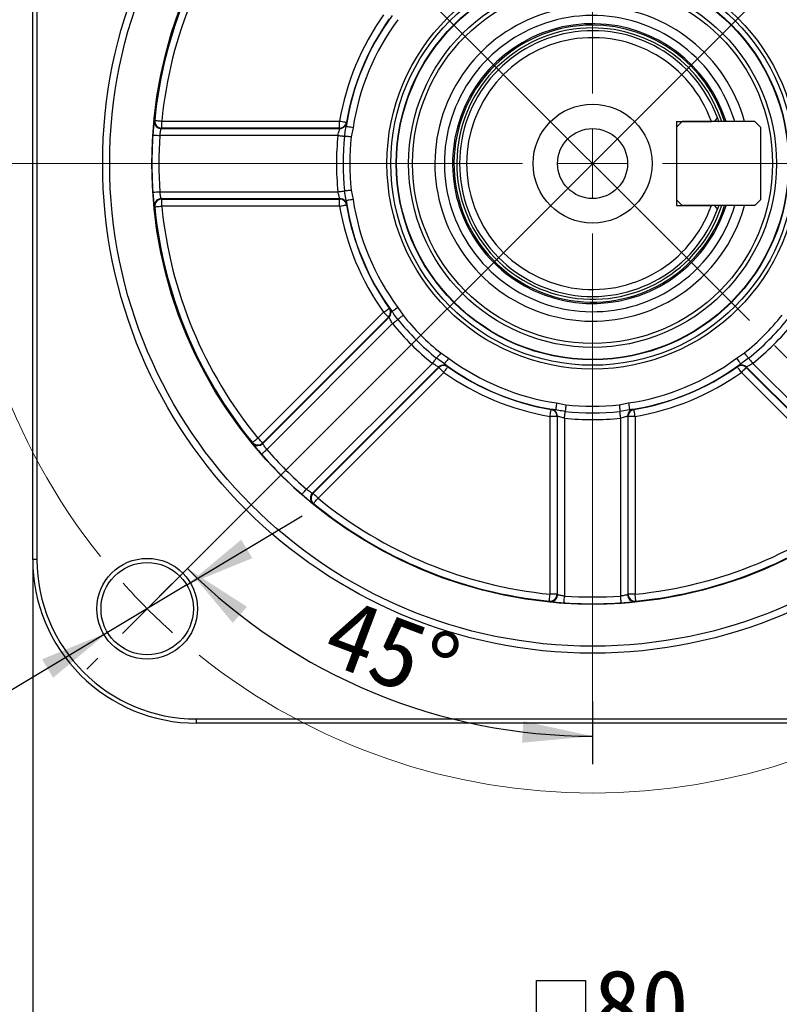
# Model space of a CAD drawing. Header units: millimetres. Extents: x 10 to 584, y 10 to 410.
# Tile 15 of 26: x 299 to 354, y 148 to 218. Entities that reach past the tile are written whole.
import ezdxf

# ---------------------------------------------------------------- set-up
doc = ezdxf.new("R2010")
doc.units = ezdxf.units.MM
doc.header["$LTSCALE"] = 2
doc.linetypes.add('SLD-中心线', pattern=[34.29, 30.48, -1.27, 1.27, -1.27])
doc.linetypes.add('SLD-实线', pattern=[0])
doc.layers.add('细实线层', color=7, linetype='SLD-实线')
doc.styles.add('SLDTEXTSTYLE0', font='txt', dxfattribs={"bigfont": 'bigfont'})
doc.styles.add('SLDTEXTSTYLE1', font='txt')
doc.dimstyles.new('SLDDIMSTYLE0', dxfattribs={"dimtxt": 5, "dimasz": 5, "dimexe": 0, "dimexo": 0.0625, "dimgap": 1.25, "dimtad": 2, "dimrnd": 1e-09, "dimzin": 12, "dimdsep": 46, "dimtxsty": 'SLDTEXTSTYLE1', "dimsah": 1, "dimcen": 0.09, "dimadec": 0, "dimazin": 3, "dimtfac": 1, "dimtdec": 3, "dimtofl": 0, "dimtmove": 0, "dimatfit": 3, "dimfxl": 1, "dimfrac": 2, "dimtolj": 1, "dimtzin": 12, "dimarcsym": 0})
doc.dimstyles.new('SLDDIMSTYLE13', dxfattribs={"dimtxt": 5, "dimasz": 5, "dimexe": 0, "dimexo": 0.0625, "dimgap": 1.25, "dimtad": 0, "dimtih": 1, "dimtoh": 1, "dimrnd": 1e-09, "dimzin": 12, "dimdsep": 46, "dimtxsty": 'SLDTEXTSTYLE1', "dimsah": 1, "dimcen": 0.09, "dimadec": 0, "dimazin": 3, "dimtfac": 1, "dimtdec": 3, "dimtofl": 0, "dimtmove": 0, "dimatfit": 3, "dimfxl": 1, "dimfrac": 2, "dimtolj": 1, "dimtzin": 12, "dimarcsym": 0})
doc.dimstyles.new('SLDDIMSTYLE14', dxfattribs={"dimtxt": 5, "dimasz": 5, "dimexe": 0, "dimexo": 0.0625, "dimgap": 1.25, "dimtad": 2, "dimdec": 4, "dimlfac": 2, "dimzin": 12, "dimdsep": 46, "dimtxsty": 'SLDTEXTSTYLE1', "dimsah": 1, "dimcen": 0.09, "dimazin": 3, "dimtfac": 1, "dimtdec": 3, "dimtofl": 0, "dimtmove": 0, "dimatfit": 3, "dimfxl": 1, "dimfrac": 2, "dimtolj": 1, "dimtzin": 12, "dimarcsym": 0})
doc.dimstyles.new('SLDDIMSTYLE15', dxfattribs={"dimtxt": 5, "dimasz": 5, "dimexe": 0, "dimexo": 0.0625, "dimgap": 1.25, "dimtad": 0, "dimtih": 1, "dimtoh": 1, "dimrnd": 1e-09, "dimzin": 4, "dimdsep": 46, "dimtxsty": 'SLDTEXTSTYLE1', "dimsah": 1, "dimcen": 0, "dimadec": 0, "dimazin": 1, "dimtfac": 1, "dimtdec": 3, "dimtmove": 0, "dimatfit": 3, "dimfxl": 1, "dimfrac": 2, "dimtolj": 1, "dimtzin": 12, "dimarcsym": 0})

# ---------------------------------------------------------------- blocks, each defined once
blk = doc.blocks.new('SW_BROKEN_VIEW_1')
at = {"color": 0, "linetype": 'SLD-中心线'}
for p, q in [((0, 0), (63.8, -63.8)), ((0, -63.8), (63.6, -0.2))]:
    blk.add_line(p, q, dxfattribs=at)
blk = doc.blocks.new('SW_SYMBOL_MOD_BOX')
at = {"layer": '细实线层', "color": 0}
for p, q in [((400, 400), (400, 1600)), ((400, 1600), (1600, 1600)), ((1600, 1600), (1600, 400)), ((400, 400), (1600, 400))]:
    blk.add_line(p, q, dxfattribs=at)
blk = doc.blocks.new('_D_12')
at = {"layer": '细实线层'}
for p, q in [((380.315, 182.841), (380.315, 142.52)), ((300.315, 179.669), (300.315, 142.52)), ((300.315, 144.52), (380.315, 144.52))]:
    blk.add_line(p, q, dxfattribs=at)
for points in [[(300.315, 144.52), (305.315, 143.75), (305.315, 145.289)], [(380.315, 144.52), (375.315, 145.289), (375.315, 143.75)]]:
    blk.add_solid(points, dxfattribs=at)
at = {"layer": '细实线层', "xscale": 0.002909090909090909, "yscale": 0.002909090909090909, "zscale": 0.002909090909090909}
blk.add_blockref('SW_SYMBOL_MOD_BOX', (335.15, 144.929), dxfattribs=at)
at = {"layer": '细实线层', "insert": (340.387, 150.338), "char_height": 5, "attachment_point": 1, "style": 'SLDTEXTSTYLE1'}
blk.add_mtext('80', dxfattribs=at)
blk = doc.blocks.new('_D_13')
at = {"layer": '细实线层'}
for p, q in [((295.315, 207.969), (295.315, 129.702)), ((385.315, 207.969), (385.315, 129.702)), ((295.315, 131.702), (385.315, 131.702))]:
    blk.add_line(p, q, dxfattribs=at)
for points in [[(295.315, 131.702), (300.315, 130.932), (300.315, 132.471)], [(385.315, 131.702), (380.315, 132.471), (380.315, 130.932)]]:
    blk.add_solid(points, dxfattribs=at)
at = {"layer": '细实线层', "char_height": 5, "attachment_point": 1, "style": 'SLDTEXTSTYLE1'}
for s, insert in [('%%c', (335.004, 137.52)), ('90', (340.533, 137.52))]:
    blk.add_mtext(s, dxfattribs=dict(at, insert=insert))
blk = doc.blocks.new('_D_14')
at = {"layer": '细实线层'}
blk.add_line((340.315, 169.523), (340.315, 165.037), dxfattribs=at)
blk.add_arc((340.315, 207.969), 40.933, 225, 270, dxfattribs=at)
for points in [[(311.371, 179.025), (314.605, 175.135), (315.625, 176.287)], [(340.315, 167.037), (335.371, 168.108), (335.278, 166.572)]]:
    blk.add_solid(points, dxfattribs=at)
at = {"layer": '细实线层', "insert": (322.519, 177.144), "char_height": 5, "attachment_point": 1, "rotation": 339.41101, "style": 'SLDTEXTSTYLE1'}
blk.add_mtext('45°', dxfattribs=at)
blk = doc.blocks.new('_D_15')
at = {"layer": '细实线层'}
for p, q in [((311.324, 177.848), (319.567, 182.799)), ((311.324, 177.848), (305.666, 174.451)), ((305.666, 174.451), (290.814, 165.531)), ((290.814, 165.531), (264.652, 165.531))]:
    blk.add_line(p, q, dxfattribs=at)
for points in [[(311.324, 177.848), (316.007, 179.763), (315.215, 181.082)], [(305.666, 174.451), (300.984, 172.536), (301.776, 171.217)]]:
    blk.add_solid(points, dxfattribs=at)
at = {"layer": '细实线层', "char_height": 5, "attachment_point": 1}
for s, insert, style in [('%%c', (270.471, 177.169), 'SLDTEXTSTYLE1'), ('4-', (264.652, 177.169), 'SLDTEXTSTYLE1'), ('6.60', (276, 177.169), 'SLDTEXTSTYLE1'), ('均布', (270.326, 171.35), 'SLDTEXTSTYLE0')]:
    blk.add_mtext(s, dxfattribs=dict(at, insert=insert, style=style))
blk = doc.blocks.new('SW_CENTERMARKSYMBOL_0')
at = {"color": 0, "linetype": 'SLD-实线', "lineweight": 18}
for p, q in [((31.82, 36.82), (31.82, 66.14)), ((31.82, 31.82), (31.82, 34.32)), ((26.82, 31.82), (-19.941, 31.82)), ((31.82, 31.82), (29.32, 31.82)), ((31.82, 31.82), (31.82, 29.32)), ((31.82, 31.82), (34.32, 31.82)), ((36.82, 31.82), (74.159, 31.82)), ((31.82, 26.82), (31.82, -6.627)), ((3.536, 3.536), (4.313, 4.313)), ((0, 0), (1.768, 1.768)), ((0, 0), (-1.768, -1.768)), ((-3.536, -3.536), (-4.313, -4.313))]:
    blk.add_line(p, q, dxfattribs=at)
at = {"color": 0, "linetype": 'SLD-中心线', "lineweight": 0}
for start, end in [(141.3662, 218.63381), (231.36624, 308.63376)]:
    blk.add_arc((31.82, 31.82), 45, start, end, dxfattribs=at)
at = {"color": 0, "linetype": 'SLD-实线', "lineweight": 0}
for centre, radius, start, end in [((31.947, 31.937), 45.173, 221.82048, 224.99128), ((31.934, 31.944), 45.168, 225.00833, 228.1797)]:
    blk.add_arc(centre, radius, start, end, dxfattribs=at)

msp = doc.modelspace()

# ---------------------------------------------------------------- linework, layer by layer
at = {"color": 7, "linetype": 'SLD-实线', "lineweight": 25}
for p, q in [((300.315002, 179.669257), (300.315002, 236.269254)), ((300.615, 236.269254), (300.615, 179.669257)), ((349.047126, 210.969254), (349.234914, 211.238071)), ((309.497932, 210.477828), (322.25351, 210.477828)), ((309.53292, 210.509549), (309.53292, 211.009476)), ((309.53292, 211.009476), (322.242741, 211.009476)), ((322.242741, 210.509549), (309.53292, 210.509549)), ((322.242741, 210.509549), (322.242741, 211.009476)), ((322.25351, 210.477828), (322.242741, 210.509549)), ((323.201945, 210.535116), (323.071973, 209.87321)), ((346.715001, 210.969254), (346.315001, 210.569254)), ((346.315001, 210.969254), (346.315001, 204.969253)), ((346.315001, 210.969254), (348.800283, 210.969254)), ((346.315001, 210.569254), (346.315001, 205.369252)), ((351.915001, 210.969254), (346.715001, 210.969254)), ((352.315001, 210.569254), (351.915001, 210.969254)), ((352.315001, 210.569254), (352.315001, 205.369252)), ((322.123798, 209.977906), (309.399463, 209.977906)), ((309.399463, 205.960605), (322.123798, 205.960605)), ((322.707491, 205.329257), (322.597886, 206.012952)), ((323.071973, 206.0653), (323.201945, 205.403391)), ((322.25351, 205.460678), (309.497932, 205.460678)), ((309.53292, 205.428954), (322.242741, 205.428954)), ((309.53292, 204.929035), (309.53292, 205.428954)), ((322.242741, 204.929035), (309.53292, 204.929035)), ((322.242741, 205.428954), (322.25351, 205.460678)), ((322.242741, 204.929035), (322.242741, 205.428954)), ((346.315001, 205.369252), (346.715001, 204.969253)), ((346.315001, 204.969253), (348.800283, 204.969253)), ((351.915001, 204.969253), (346.715001, 204.969253)), ((349.234914, 204.700436), (349.047126, 204.969253)), ((351.915001, 204.969253), (352.315001, 205.369252)), ((316.399023, 188.352797), (325.386223, 197.339992)), ((326.399905, 197.682831), (326.77604, 197.12289)), ((316.750212, 187.952127), (325.769768, 196.97168)), ((325.739722, 196.9865), (316.752521, 187.999296)), ((326.031546, 196.526463), (317.034083, 187.529001)), ((325.769768, 196.97168), (325.739722, 196.9865)), ((329.468639, 194.430295), (330.028581, 194.05416)), ((350.601421, 194.05416), (351.161364, 194.430295)), ((319.874745, 184.688333), (328.872209, 193.685795)), ((329.731372, 193.652104), (329.170424, 194.058049)), ((351.757794, 193.685795), (360.755257, 184.688333)), ((329.317429, 193.424019), (320.297873, 184.404466)), ((320.345044, 184.406775), (329.332244, 193.393971)), ((329.685744, 193.040478), (320.698544, 184.053275)), ((329.332244, 193.393971), (329.317429, 193.424019)), ((359.931458, 184.053275), (350.944259, 193.040478)), ((351.312573, 193.424019), (351.297759, 193.393971)), ((351.297759, 193.393971), (360.284958, 184.406775)), ((360.33213, 184.404466), (351.312573, 193.424019)), ((337.749139, 190.856199), (338.411046, 190.726224)), ((342.218956, 190.726224), (342.880863, 190.856199)), ((342.954999, 190.361741), (342.271304, 190.252136)), ((337.774705, 189.896996), (337.274781, 189.896996)), ((337.274781, 177.18717), (337.274781, 189.896996)), ((337.806426, 189.907763), (337.774705, 189.896996)), ((337.774705, 189.896996), (337.774705, 177.18717)), ((337.806426, 177.152182), (337.806426, 189.907763)), ((338.30635, 189.778048), (338.30635, 177.053715)), ((342.323653, 177.053715), (342.323653, 189.778048)), ((342.823576, 189.907763), (342.823576, 177.152182)), ((342.855298, 189.896996), (342.823576, 189.907763)), ((342.855298, 177.18717), (342.855298, 189.896996)), ((343.355222, 189.896996), (342.855298, 189.896996)), ((343.355222, 189.896996), (343.355222, 177.18717)), ((300.615, 179.669257), (300.315002, 179.669257)), ((337.774705, 177.18717), (337.274781, 177.18717)), ((343.355222, 177.18717), (342.855298, 177.18717)), ((312.015001, 168.26925), (368.615002, 168.26925)), ((312.015001, 167.969252), (312.015001, 168.26925)), ((368.615002, 167.969252), (312.015001, 167.969252))]:
    msp.add_line(p, q, dxfattribs=at)
at = {"color": 8, "linetype": 'SLD-实线', "lineweight": 25}
msp.add_line((349.328879, 204.969253), (349.234914, 204.700436), dxfattribs=at)
at = {"color": 7, "linetype": 'SLD-实线', "lineweight": 25, "flags": 128}
for points in [[(309.000373, 211.026325), (309.019646, 211.044084), (309.035417, 211.058612)], [(309.035417, 211.058612), (309.046442, 211.057521), (309.075749, 211.054626), (309.122238, 211.050037), (309.184162, 211.04392), (309.259195, 211.03651), (309.344513, 211.028084), (309.436912, 211.018957), (309.53292, 211.009476)], [(322.242741, 211.009476), (322.338406, 210.993379), (322.430436, 210.9779), (322.515333, 210.963617), (322.589871, 210.951078), (322.651215, 210.940759), (322.697034, 210.933051), (322.725589, 210.928246), (322.735794, 210.926528)], [(323.201945, 210.535116), (323.106008, 210.549499), (323.013716, 210.563339), (322.928578, 210.576102), (322.85383, 210.587311), (322.79231, 210.596535), (322.746361, 210.603423), (322.717724, 210.607718), (322.707491, 210.609253)], [(308.900591, 210.010319), (308.911646, 210.0096), (308.941033, 210.007689), (308.987651, 210.004661), (309.049746, 210.000626), (309.124984, 209.995739), (309.210537, 209.99018), (309.303191, 209.98416), (309.399463, 209.977906)], [(322.123798, 209.977906), (322.202122, 209.969255), (322.27849, 209.960825), (322.350992, 209.952819), (322.417814, 209.94544), (322.477289, 209.938872), (322.527926, 209.93328), (322.568463, 209.928806), (322.597886, 209.925558)], [(323.071973, 209.87321), (322.993647, 209.881856), (322.917281, 209.89029), (322.844779, 209.898296), (322.777957, 209.905672), (322.718483, 209.91224), (322.667845, 209.917832), (322.627308, 209.922309), (322.597886, 209.925558)], [(308.900591, 205.928187), (308.911646, 205.92891), (308.941033, 205.930817), (308.987651, 205.933842), (309.049746, 205.93788), (309.124984, 205.942768), (309.210537, 205.948326), (309.303191, 205.954346), (309.399463, 205.960605)], [(322.123798, 205.960605), (322.202122, 205.969247), (322.27849, 205.977681), (322.350992, 205.985691), (322.417814, 205.993067), (322.477289, 205.999631), (322.527926, 206.005226), (322.568463, 206.009704), (322.597886, 206.012952)], [(323.071973, 206.0653), (322.993647, 206.05665), (322.917281, 206.048216), (322.844779, 206.040214), (322.777957, 206.032831), (322.718483, 206.026267), (322.667845, 206.020679), (322.627308, 206.016201), (322.597886, 206.012952)], [(309.035417, 204.879898), (309.046442, 204.880986), (309.075749, 204.883877), (309.122238, 204.888474), (309.184162, 204.89459), (309.259195, 204.901996), (309.344513, 204.910423), (309.436912, 204.91955), (309.53292, 204.929035)], [(322.242741, 204.929035), (322.338406, 204.945128), (322.430436, 204.96061), (322.515333, 204.974893), (322.589871, 204.987432), (322.651215, 204.997751), (322.697034, 205.005455), (322.725589, 205.010261), (322.735794, 205.011974)], [(323.201945, 205.403391), (323.106008, 205.389004), (323.013716, 205.375168), (322.928578, 205.362405), (322.85383, 205.351199), (322.79231, 205.341976), (322.746361, 205.335084), (322.717724, 205.330792), (322.707491, 205.329257)], [(325.386223, 197.339992), (325.465248, 197.396259), (325.541271, 197.450388), (325.6114, 197.500321), (325.672973, 197.544161), (325.723646, 197.580244), (325.761497, 197.607193), (325.785085, 197.623986), (325.793514, 197.629984)], [(325.739722, 196.9865), (325.731888, 196.99433), (325.711064, 197.015154), (325.678031, 197.04819), (325.634032, 197.092186), (325.580718, 197.145502), (325.520095, 197.20612), (325.454441, 197.271775), (325.386223, 197.339992)], [(326.399905, 197.682831), (326.321895, 197.625163), (326.24685, 197.569694), (326.177622, 197.518516), (326.116842, 197.473589), (326.06682, 197.436611), (326.029456, 197.408985), (326.006171, 197.391774), (325.997851, 197.385627)], [(326.77604, 197.12289), (326.71454, 197.073619), (326.654578, 197.025585), (326.597651, 196.97998), (326.545183, 196.937944), (326.498484, 196.900535), (326.458724, 196.868684), (326.426895, 196.84318), (326.403793, 196.824673)], [(326.031546, 196.526463), (326.093047, 196.575727), (326.153009, 196.623768), (326.209936, 196.669373), (326.262404, 196.711409), (326.309102, 196.748819), (326.348863, 196.78067), (326.380692, 196.806166), (326.403793, 196.824673)], [(329.468639, 194.430295), (329.41937, 194.36879), (329.371332, 194.308828), (329.325727, 194.251905), (329.283694, 194.199439), (329.246284, 194.152738), (329.21443, 194.112975), (329.188932, 194.081146), (329.170424, 194.058049)], [(351.459579, 194.058049), (351.441071, 194.081146), (351.415572, 194.112975), (351.38372, 194.152738), (351.346308, 194.199439), (351.304275, 194.251905), (351.25867, 194.308828), (351.210632, 194.36879), (351.161364, 194.430295)], [(328.872209, 193.685795), (328.921477, 193.7473), (328.969515, 193.807262), (329.01512, 193.864192), (329.057153, 193.916659), (329.094565, 193.963352), (329.126417, 194.003116), (329.151916, 194.034945), (329.170424, 194.058049)], [(330.028581, 194.05416), (329.970915, 193.976145), (329.91544, 193.901102), (329.864265, 193.831872), (329.819334, 193.771097), (329.782356, 193.721074), (329.754735, 193.683709), (329.737523, 193.660426), (329.731372, 193.652104)], [(350.601421, 194.05416), (350.659087, 193.976145), (350.714563, 193.901102), (350.765739, 193.831872), (350.810668, 193.771097), (350.847647, 193.721074), (350.875267, 193.683709), (350.89248, 193.660426), (350.89863, 193.652104)], [(351.459579, 194.058049), (351.478086, 194.034945), (351.503586, 194.003116), (351.535438, 193.963352), (351.572849, 193.916659), (351.614882, 193.864192), (351.660487, 193.807262), (351.708525, 193.7473), (351.757794, 193.685795)], [(329.685744, 193.040478), (329.617526, 193.108696), (329.551871, 193.17435), (329.491248, 193.234968), (329.437935, 193.288285), (329.393935, 193.33228), (329.360901, 193.365316), (329.340077, 193.386141), (329.332244, 193.393971)], [(329.685744, 193.040478), (329.74201, 193.119499), (329.796137, 193.195525), (329.84607, 193.26565), (329.889909, 193.327221), (329.925989, 193.3779), (329.952939, 193.415749), (329.969733, 193.439338), (329.975735, 193.447764)], [(350.944259, 193.040478), (350.887992, 193.119499), (350.833865, 193.195525), (350.783932, 193.26565), (350.740094, 193.327221), (350.704013, 193.3779), (350.677065, 193.415749), (350.66027, 193.439338), (350.654268, 193.447764)], [(351.297759, 193.393971), (351.289925, 193.386141), (351.269101, 193.365316), (351.236068, 193.33228), (351.192067, 193.288285), (351.138755, 193.234968), (351.078131, 193.17435), (351.012477, 193.108696), (350.944259, 193.040478)], [(337.749139, 190.856199), (337.734755, 190.760258), (337.720917, 190.667968), (337.708152, 190.58283), (337.696944, 190.508078), (337.68772, 190.446566), (337.680831, 190.400611), (337.676537, 190.371978), (337.675003, 190.361741)], [(342.880863, 190.856199), (342.895248, 190.760258), (342.909085, 190.667968), (342.921851, 190.58283), (342.933058, 190.508078), (342.942282, 190.446566), (342.949172, 190.400611), (342.953465, 190.371978), (342.954999, 190.361741)], [(337.274781, 189.896996), (337.290874, 189.992662), (337.306356, 190.084691), (337.320638, 190.169583), (337.333177, 190.244119), (337.343497, 190.305467), (337.351205, 190.351288), (337.356008, 190.379839), (337.357725, 190.390046)], [(338.30635, 189.778048), (338.314998, 189.856376), (338.323431, 189.932744), (338.331436, 190.005246), (338.338815, 190.07207), (338.345382, 190.131541), (338.350973, 190.182175), (338.355449, 190.222713), (338.358698, 190.252136)], [(338.411046, 190.726224), (338.402398, 190.647903), (338.393965, 190.571535), (338.38596, 190.499033), (338.378581, 190.432209), (338.372014, 190.372738), (338.366423, 190.322097), (338.361947, 190.281558), (338.358698, 190.252136)], [(342.218956, 190.726224), (342.227605, 190.647903), (342.236037, 190.571535), (342.244043, 190.499033), (342.251421, 190.432209), (342.257988, 190.372738), (342.263579, 190.322097), (342.268056, 190.281558), (342.271304, 190.252136)], [(342.323653, 189.778048), (342.315004, 189.856376), (342.306572, 189.932744), (342.298566, 190.005246), (342.291188, 190.07207), (342.284621, 190.131541), (342.279029, 190.182175), (342.274553, 190.222713), (342.271304, 190.252136)], [(343.355222, 189.896996), (343.339128, 189.992662), (343.323646, 190.084691), (343.309364, 190.169583), (343.296825, 190.244119), (343.286506, 190.305467), (343.278798, 190.351288), (343.273994, 190.379839), (343.272277, 190.390046)], [(316.012491, 188.035752), (316.021055, 188.042778), (316.043826, 188.061456), (316.079946, 188.09108), (316.128057, 188.130546), (316.186352, 188.178356), (316.25264, 188.23273), (316.32443, 188.291612), (316.399023, 188.352797)], [(316.752521, 187.999296), (316.744689, 188.007127), (316.723865, 188.027951), (316.690831, 188.060987), (316.646831, 188.10499), (316.593519, 188.158299), (316.532895, 188.218925), (316.467241, 188.284579), (316.399023, 188.352797)], [(316.658408, 187.199164), (316.666734, 187.206473), (316.688864, 187.225904), (316.723969, 187.256719), (316.770729, 187.297779), (316.827387, 187.34752), (316.891812, 187.404084), (316.961585, 187.465343), (317.034083, 187.529001)], [(319.54491, 184.31266), (319.552217, 184.320982), (319.571648, 184.343118), (319.602469, 184.378225), (319.643524, 184.424985), (319.693269, 184.481639), (319.749834, 184.546064), (319.811093, 184.615839), (319.874745, 184.688333)], [(320.297873, 184.404466), (320.321186, 184.405606), (320.345044, 184.406775)], [(320.698544, 184.053275), (320.630325, 184.121493), (320.564671, 184.187147), (320.504049, 184.247773), (320.450734, 184.301081), (320.406735, 184.345085), (320.373703, 184.37812), (320.352877, 184.398945), (320.345044, 184.406775)], [(320.3815, 183.666739), (320.388526, 183.675307), (320.407203, 183.698076), (320.43683, 183.734197), (320.476292, 183.782312), (320.524106, 183.840606), (320.578478, 183.906894), (320.63736, 183.97868), (320.698544, 184.053275)], [(337.225644, 176.689673), (337.226733, 176.700692), (337.229628, 176.730003), (337.234219, 176.776494), (337.240335, 176.838416), (337.247746, 176.913443), (337.256173, 176.998767), (337.265298, 177.091162), (337.274781, 177.18717)], [(337.774705, 177.18717), (337.790746, 177.169475), (337.806426, 177.152182)], [(338.273937, 176.554839), (338.274655, 176.565896), (338.276565, 176.595289), (338.279594, 176.641907), (338.283628, 176.704), (338.288516, 176.779236), (338.294075, 176.864791), (338.300095, 176.957446), (338.30635, 177.053715)], [(342.356065, 176.554839), (342.355347, 176.565896), (342.353438, 176.595289), (342.350409, 176.641907), (342.346374, 176.704), (342.341486, 176.779236), (342.335928, 176.864791), (342.329908, 176.957446), (342.323653, 177.053715)], [(342.823576, 177.152182), (342.839256, 177.169475), (342.855298, 177.18717)], [(343.404358, 176.689673), (343.403269, 176.700692), (343.400375, 176.730003), (343.395783, 176.776494), (343.389667, 176.838416), (343.382257, 176.913443), (343.37383, 176.998767), (343.364704, 177.091162), (343.355222, 177.18717)]]:
    msp.add_lwpolyline(points, dxfattribs=at)
at = {"color": 7, "linetype": 'SLD-实线', "lineweight": 25}
for centre, radius in [((340.315001, 207.969255), 35), ((340.315001, 207.969257), 34.5), ((340.315001, 207.969254), 31.489528), ((340.315001, 207.969253), 14.691121), ((340.315001, 207.969254), 14.419229), ((340.315001, 207.969254), 14.028107), ((340.315001, 207.969253), 13.999999), ((340.315001, 207.969255), 13.142373), ((340.315003, 207.969252), 12.859898), ((340.315002, 207.969255), 4.25), ((340.315001, 207.969255), 2.499999), ((308.495195, 176.149451), 3.599999), ((308.495196, 176.14945), 3.3)]:
    msp.add_circle(centre, radius, dxfattribs=at)
for centre, radius, start, end in [((340.314992, 207.969256), 31.431766, 140.64056832, 174.35942186), ((340.315009, 207.969247), 30.931861, 140.64057855, 174.35940966), ((340.315001, 207.969253), 11.266217, 15.44319505, 303.15762179), ((340.314969, 207.969266), 18.326165, 144.549192, 170.45079773), ((340.31501, 207.96925), 17.804335, 143.52718011, 171.47281384), ((340.314973, 207.969265), 17.826187, 144.54919826, 170.45080789), ((340.314993, 207.969255), 17.304336, 143.52716756, 171.47282517), ((340.315001, 207.969254), 10.589252, 16.45762348, 303.15762149), ((340.315001, 207.969254), 10, 17.45760433, 303.15761935), ((340.315001, 207.969254), 9.900001, 89.99999787, 342.36029005), ((340.315001, 207.969254), 9.700001, 89.99999787, 341.98424509), ((340.314999, 207.969253), 9.900003, 17.63970405, 89.99998598), ((340.314998, 207.969252), 9.700004, 18.01575204, 89.99998064), ((340.315001, 207.969253), 9.5, 20.12601468, 339.87398532), ((340.315002, 207.969253), 9, 19.47122389, 340.52877611), ((309.533123, 211.009657), 0.500108, 174.3823487, 269.97677216), ((309.498099, 210.977777), 0.499949, 242.75031221, 269.98084969), ((322.242703, 211.009586), 0.500037, 270.00428564, 350.43865576), ((322.253454, 210.977913), 0.500085, 270.00641944, 316.35658372), ((340.314531, 207.969253), 31.480178, 176.28253177, 183.71746823), ((340.314701, 207.969255), 30.980423, 176.28255625, 183.71744375), ((340.314895, 207.969255), 18.301659, 173.69895886, 186.30104114), ((340.314929, 207.969255), 17.824723, 173.69896835, 186.30103165), ((340.314962, 207.969255), 17.347787, 173.69897835, 186.30102165), ((309.533121, 204.928848), 0.500105, 90.0230129, 185.61709251), ((340.314988, 207.969249), 31.431762, 185.64056802, 219.35943283), ((309.498106, 204.960661), 0.500017, 90.01997704, 132.06269164), ((340.315036, 207.96927), 30.931888, 185.64059789, 219.3594048), ((322.24271, 204.928924), 0.500029, 9.56059332, 89.99646529), ((340.315051, 207.969268), 18.32625, 189.54923241, 215.45073809), ((322.253512, 204.960669), 0.499993, 9.46631091, 65.2387836), ((340.314921, 207.969224), 17.804241, 188.52711129, 216.47289476), ((340.315024, 207.969259), 17.826241, 189.54923248, 215.45076137), ((340.31503, 207.969261), 17.304374, 188.52719002, 216.47279771), ((340.315016, 207.969243), 9.999983, 303.15758291, 342.54242347), ((340.315, 207.969255), 10.589253, 303.15762061, 343.54236264), ((340.314982, 207.969266), 11.266239, 303.15766368, 344.5567665), ((325.38613, 197.340049), 0.500024, 315.00345456, 35.43945093), ((325.416126, 197.325249), 0.500074, 315.00596635, 1.3572293), ((340.31501, 207.96928), 17.347849, 218.6990451, 231.30103417), ((340.31507, 207.969202), 17.347741, 308.69892632, 321.30099441), ((340.314975, 207.969202), 18.30171, 218.69891046, 231.30097683), ((340.315211, 207.969494), 17.825111, 218.69917927, 231.30095574), ((340.314791, 207.969494), 17.825111, 308.69904426, 321.30082073), ((340.315027, 207.969202), 18.30171, 308.69902317, 321.30108954), ((329.670986, 193.070441), 0.500011, 54.46749666, 110.23739521), ((340.315021, 207.969286), 17.804363, 233.52718403, 261.4727779), ((340.314973, 207.969183), 17.304269, 233.52710717, 261.47288292), ((340.315029, 207.969183), 17.304269, 278.52711781, 306.47289271), ((340.314979, 207.969292), 17.804368, 278.52722678, 306.47281129), ((329.685796, 193.040381), 0.500025, 54.56019447, 134.99696837), ((340.314936, 207.969101), 18.326033, 234.54909968, 260.45090124), ((340.314976, 207.969204), 17.826165, 234.54919532, 260.45083487), ((340.315026, 207.969204), 17.826164, 279.54916435, 305.45080482), ((340.315065, 207.969105), 18.326038, 279.54909914, 305.45089622), ((350.944206, 193.040381), 0.500025, 45.00303163, 125.43980553), ((350.959014, 193.0704), 0.500051, 45.00491755, 78.1403896), ((337.274666, 189.896954), 0.500039, 0.00490396, 80.43851165), ((337.306355, 189.907713), 0.500071, 0.00570514, 46.35720455), ((340.315001, 207.969804), 17.825344, 263.6991873, 276.3008127), ((340.315001, 207.970136), 17.348705, 263.69931346, 276.30068654), ((343.355337, 189.896953), 0.500039, 99.56152392, 179.99507625), ((343.323589, 189.907755), 0.500001, 99.46681399, 155.23757293), ((340.315001, 207.96947), 18.301981, 263.69906763, 276.30093237), ((316.399036, 188.35307), 0.500108, 219.38286144, 314.97664338), ((316.396827, 188.305721), 0.499909, 287.75007256, 314.98302131), ((340.315904, 207.970114), 30.981968, 221.2826797, 228.71720759), ((340.315268, 207.969507), 31.481014, 221.2826125, 228.71735053), ((320.651621, 184.050994), 0.50008, 135.02235441, 176.41477506), ((320.698822, 184.053287), 0.500113, 135.02343573, 230.61701693), ((340.31499, 207.969212), 30.931811, 230.64054525, 264.35943709), ((340.315012, 207.969212), 30.931812, 275.64056355, 309.35945468), ((340.314971, 207.969208), 31.431724, 230.64056985, 264.3594692), ((340.315031, 207.969208), 31.431724, 275.6405308, 309.35943015), ((312.015001, 179.669251), 11.699999, 179.99997385, 269.99999878), ((312.015011, 179.669261), 11.400011, 180.00002174, 269.99995017), ((337.274605, 177.18737), 0.5001, 264.38170534, 359.97708942), ((337.306482, 177.152348), 0.499944, 332.75071133, 359.98101448), ((340.315001, 207.968981), 30.98045, 266.28255792, 273.71744208), ((343.323655, 177.152379), 0.500078, 180.02253459, 222.05951472), ((343.355398, 177.18737), 0.5001, 180.02291874, 275.6182865), ((340.315001, 207.969608), 31.481004, 266.28263284, 273.71736716)]:
    msp.add_arc(centre, radius, start, end, dxfattribs=at)
at = {"color": 8, "linetype": 'SLD-实线', "lineweight": 25}
for centre, radius, start, end in [((309.498118, 210.977929), 0.500092, 174.44650835, 242.75636119), ((322.253553, 210.977822), 0.49995, 316.35640525, 350.53428393), ((309.498102, 204.960577), 0.500077, 132.05587909, 185.55358998), ((322.253453, 204.960578), 0.5001, 65.23704216, 89.99342797), ((325.416279, 197.325271), 0.49992, 1.35520613, 35.53548067), ((350.959015, 193.07044), 0.500011, 78.1394804, 125.53231019), ((329.671034, 193.070328), 0.500134, 110.23810025, 134.99300726), ((337.306438, 189.907807), 0.499945, 46.35665656, 80.53496657), ((343.323692, 189.907706), 0.500116, 155.23742681, 179.99347034), ((316.396727, 188.305902), 0.500112, 219.44780455, 287.75468871), ((320.651617, 184.050967), 0.500078, 176.41168996, 230.55406686), ((337.30632, 177.152383), 0.500104, 264.44723169, 332.75568726), ((343.323679, 177.152366), 0.500088, 222.05646317, 275.55332734)]:
    msp.add_arc(centre, radius, start, end, dxfattribs=at)
at = {"color": 7, "linetype": 'SLD-实线', "lineweight": 25}
for points, knots in [([(349.234914, 211.238071), (349.242561, 211.216885), (349.272706, 211.133372), (349.30632, 211.044536), (349.32647, 210.975069), (349.328157, 210.969254)], [0, 0, 0, 0, 0.237487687, 0.93616512, 1, 1, 1, 1]), ([(308.977597, 210.87867), (308.977355, 210.876914), (308.966737, 210.79971), (308.949964, 210.622499), (308.922954, 210.33494), (308.908336, 210.122743), (308.900591, 210.010319)], [0, 0, 0, 0, 0.006098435, 0.268156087, 0.612263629, 1, 1, 1, 1]), ([(309.270587, 210.53509), (309.266763, 210.536284), (309.217043, 210.551816), (309.146471, 210.61829), (309.069744, 210.711812), (309.027371, 210.802895), (309.008503, 210.874066), (309.002216, 210.916799), (309.001099, 210.934179), (309.0009, 210.937268)], [0, 0, 0, 0, 0.023719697, 0.308384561, 0.546103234, 0.744513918, 0.896760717, 0.981648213, 1, 1, 1, 1]), ([(309.399463, 209.977906), (309.407261, 210.03323), (309.422007, 210.137852), (309.446668, 210.279829), (309.47206, 210.386252), (309.483944, 210.450484), (309.495947, 210.473948), (309.497932, 210.477828)], [0, 0, 0, 0, 0.328508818, 0.621229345, 0.845322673, 0.974421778, 1, 1, 1, 1]), ([(309.53292, 210.509549), (309.52702, 210.504203), (309.515355, 210.493632), (309.503695, 210.483055), (309.497932, 210.477828)], [0, 0, 0, 0, 0.505783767, 1, 1, 1, 1]), ([(322.123798, 209.977906), (322.131826, 210.013362), (322.151695, 210.101118), (322.185122, 210.230177), (322.218041, 210.351168), (322.242566, 210.429714), (322.251195, 210.46765), (322.25351, 210.477828)], [0, 0, 0, 0, 0.2111166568, 0.5225252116, 0.7741060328, 0.9393889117, 1, 1, 1, 1]), ([(322.597886, 209.925558), (322.620623, 210.079989), (322.654249, 210.308364), (322.694469, 210.535659), (322.707491, 210.609253)], [0, 0, 0, 0, 0.6762184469, 1, 1, 1, 1]), ([(322.707491, 210.609253), (322.710637, 210.631703), (322.721244, 210.707404), (322.736281, 210.802598), (322.744481, 210.875821), (322.746696, 210.895601)], [0, 0, 0, 0, 0.235296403, 0.793420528, 1, 1, 1, 1]), ([(322.735794, 210.926528), (322.73779, 210.920857), (322.74142, 210.910546), (322.745059, 210.900239), (322.746696, 210.895601)], [0, 0, 0, 0, 0.550055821, 1, 1, 1, 1]), ([(308.900591, 205.928187), (308.905264, 205.859075), (308.91712, 205.683732), (308.939645, 205.422549), (308.957677, 205.225851), (308.968813, 205.135525), (308.969375, 205.130968)], [0, 0, 0, 0, 0.259677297, 0.658818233, 0.982787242, 1, 1, 1, 1]), ([(309.497932, 205.460678), (309.493834, 205.470935), (309.479099, 205.507821), (309.462898, 205.589463), (309.437041, 205.711307), (309.415918, 205.840135), (309.404109, 205.926589), (309.399463, 205.960605)], [0, 0, 0, 0, 0.064859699, 0.233245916, 0.486999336, 0.79816047, 1, 1, 1, 1]), ([(322.25351, 205.460678), (322.252869, 205.464425), (322.248561, 205.489607), (322.228062, 205.550792), (322.199114, 205.658216), (322.160597, 205.799791), (322.136523, 205.904995), (322.123798, 205.960605)], [0, 0, 0, 0, 0.022065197, 0.148307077, 0.373300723, 0.668730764, 1, 1, 1, 1]), ([(309.035417, 204.879898), (309.028989, 204.885815), (309.017303, 204.896572), (309.005626, 204.907338), (309.000373, 204.912181)], [0, 0, 0, 0, 0.550107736, 1, 1, 1, 1]), ([(309.497932, 205.460678), (309.503694, 205.45545), (309.515354, 205.444871), (309.52702, 205.4343), (309.53292, 205.428954)], [0, 0, 0, 0, 0.494243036, 1, 1, 1, 1]), ([(322.746696, 205.042902), (322.746091, 205.050184), (322.742079, 205.098455), (322.72608, 205.193583), (322.713995, 205.281789), (322.707491, 205.329257)], [0, 0, 0, 0, 0.075835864, 0.502654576, 1, 1, 1, 1]), ([(322.746696, 205.042902), (322.744694, 205.037232), (322.741053, 205.026925), (322.737426, 205.016614), (322.735794, 205.011974)], [0, 0, 0, 0, 0.550061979, 1, 1, 1, 1]), ([(349.32818, 204.969253), (349.326549, 204.963629), (349.306505, 204.894521), (349.272892, 204.805681), (349.242686, 204.721976), (349.234914, 204.700436)], [0, 0, 0, 0, 0.061731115, 0.758555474, 1, 1, 1, 1]), ([(325.793514, 197.629984), (325.798937, 197.627385), (325.808793, 197.622661), (325.818655, 197.617948), (325.823092, 197.615828)], [0, 0, 0, 0, 0.550137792, 1, 1, 1, 1]), ([(325.997851, 197.385627), (325.9842, 197.403726), (325.938169, 197.464753), (325.881488, 197.542697), (325.835512, 197.600273), (325.823092, 197.615828)], [0, 0, 0, 0, 0.235297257, 0.793410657, 1, 1, 1, 1]), ([(326.403793, 196.824673), (326.310671, 196.949951), (326.17296, 197.135214), (326.040681, 197.324379), (325.997851, 197.385627)], [0, 0, 0, 0, 0.676216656, 1, 1, 1, 1]), ([(326.031546, 196.526463), (326.012152, 196.55721), (325.964148, 196.633311), (325.896529, 196.748207), (325.834245, 196.857035), (325.796054, 196.929922), (325.775329, 196.962847), (325.769768, 196.97168)], [0, 0, 0, 0, 0.211109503, 0.522520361, 0.774105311, 0.939391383, 1, 1, 1, 1]), ([(329.317429, 193.424019), (329.314327, 193.426214), (329.293471, 193.440971), (329.235716, 193.469749), (329.139285, 193.525237), (329.011942, 193.598109), (328.920529, 193.655473), (328.872209, 193.685795)], [0, 0, 0, 0, 0.022061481, 0.148307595, 0.373309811, 0.668733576, 1, 1, 1, 1]), ([(329.961575, 193.477343), (329.955998, 193.482064), (329.919028, 193.513358), (329.840453, 193.569313), (329.769536, 193.623138), (329.731372, 193.652104)], [0, 0, 0, 0, 0.075819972, 0.502658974, 1, 1, 1, 1]), ([(350.89863, 193.652104), (350.880531, 193.638453), (350.819502, 193.592424), (350.741552, 193.535748), (350.683981, 193.489765), (350.668428, 193.477343)], [0, 0, 0, 0, 0.2353008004, 0.793412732, 1, 1, 1, 1]), ([(351.459579, 194.058049), (351.334301, 193.964926), (351.149039, 193.827216), (350.959877, 193.694934), (350.89863, 193.652104)], [0, 0, 0, 0, 0.67622189, 1, 1, 1, 1]), ([(351.757794, 193.685795), (351.727046, 193.666402), (351.650943, 193.618403), (351.536043, 193.550787), (351.427223, 193.488492), (351.35433, 193.45031), (351.321408, 193.429582), (351.312573, 193.424019)], [0, 0, 0, 0, 0.211110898, 0.52251859, 0.774109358, 0.939382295, 1, 1, 1, 1]), ([(329.961575, 193.477343), (329.964169, 193.471919), (329.968886, 193.462058), (329.973609, 193.4522), (329.975735, 193.447764)], [0, 0, 0, 0, 0.5500754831, 1, 1, 1, 1]), ([(350.654268, 193.447764), (350.656867, 193.453188), (350.66159, 193.463046), (350.666306, 193.472907), (350.668428, 193.477343)], [0, 0, 0, 0, 0.550185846, 1, 1, 1, 1]), ([(337.357725, 190.390046), (337.363397, 190.392042), (337.373708, 190.395669), (337.384015, 190.399309), (337.388652, 190.400946)], [0, 0, 0, 0, 0.550109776, 1, 1, 1, 1]), ([(337.675003, 190.361741), (337.652552, 190.364889), (337.576851, 190.375504), (337.481655, 190.390534), (337.408433, 190.398732), (337.388652, 190.400946)], [0, 0, 0, 0, 0.235306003, 0.793422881, 1, 1, 1, 1]), ([(338.358698, 190.252136), (338.204266, 190.274877), (337.975892, 190.308508), (337.748596, 190.348721), (337.675003, 190.361741)], [0, 0, 0, 0, 0.676222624, 1, 1, 1, 1]), ([(343.24135, 190.400946), (343.234069, 190.400341), (343.185799, 190.396329), (343.090672, 190.380335), (343.002466, 190.368246), (342.954999, 190.361741)], [0, 0, 0, 0, 0.075822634, 0.502660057, 1, 1, 1, 1]), ([(343.24135, 190.400946), (343.247022, 190.398943), (343.257328, 190.395303), (343.26764, 190.391677), (343.272277, 190.390046)], [0, 0, 0, 0, 0.550259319, 1, 1, 1, 1]), ([(338.30635, 189.778048), (338.270894, 189.786077), (338.183139, 189.805951), (338.054079, 189.839378), (337.933087, 189.872297), (337.85454, 189.896818), (337.816605, 189.905447), (337.806426, 189.907763)], [0, 0, 0, 0, 0.211115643, 0.522524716, 0.774110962, 0.939387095, 1, 1, 1, 1]), ([(342.823576, 189.907763), (342.81983, 189.907123), (342.794646, 189.902823), (342.733464, 189.882307), (342.626038, 189.853367), (342.484465, 189.814847), (342.379262, 189.790773), (342.323653, 189.778048)], [0, 0, 0, 0, 0.022061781, 0.148308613, 0.373307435, 0.668731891, 1, 1, 1, 1]), ([(316.010539, 187.988143), (316.010894, 187.996872), (316.01154, 188.012742), (316.012196, 188.028612), (316.012491, 188.035752)], [0, 0, 0, 0, 0.550074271, 1, 1, 1, 1]), ([(316.752521, 187.999296), (316.75213, 187.991344), (316.751357, 187.975621), (316.750591, 187.959898), (316.750212, 187.952127)], [0, 0, 0, 0, 0.5057688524, 1, 1, 1, 1]), ([(317.034083, 187.529001), (317.000477, 187.573635), (316.936927, 187.65804), (316.853966, 187.775866), (316.796677, 187.869078), (316.759652, 187.922897), (316.751552, 187.947978), (316.750212, 187.952127)], [0, 0, 0, 0, 0.328505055, 0.621220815, 0.845318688, 0.974415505, 1, 1, 1, 1]), ([(316.548966, 187.831859), (316.545417, 187.829999), (316.499278, 187.805822), (316.40237, 187.802929), (316.28199, 187.814804), (316.187616, 187.849236), (316.123958, 187.886234), (316.089576, 187.91177), (316.076765, 187.923021), (316.074716, 187.92482)], [0, 0, 0, 0, 0.023775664, 0.30905797, 0.547291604, 0.746133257, 0.898712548, 0.983797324, 1, 1, 1, 1]), ([(316.095615, 187.871727), (316.097761, 187.868947), (316.120658, 187.83928), (316.170573, 187.777176), (316.248121, 187.68148), (316.338809, 187.571948), (316.438474, 187.453536), (316.546163, 187.327637), (316.620302, 187.242778), (316.658408, 187.199164)], [0, 0, 0, 0, 0.0120133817, 0.1281839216, 0.2725096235, 0.4333287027, 0.6145718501, 0.8019016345, 1, 1, 1, 1]), ([(320.297873, 184.404466), (320.287723, 184.408821), (320.251219, 184.424482), (320.182038, 184.47076), (320.077592, 184.538625), (319.97157, 184.614792), (319.902083, 184.667569), (319.874745, 184.688333)], [0, 0, 0, 0, 0.064858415, 0.233254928, 0.486993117, 0.798167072, 1, 1, 1, 1]), ([(319.54491, 184.31266), (319.597085, 184.267093), (319.729455, 184.15149), (319.930066, 183.982733), (320.082219, 183.856129), (320.154301, 183.799891), (320.158249, 183.796811)], [0, 0, 0, 0, 0.259280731, 0.657794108, 0.981259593, 1, 1, 1, 1]), ([(320.3815, 183.666739), (320.37277, 183.666381), (320.356901, 183.66573), (320.341031, 183.665085), (320.333893, 183.664794)], [0, 0, 0, 0, 0.550141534, 1, 1, 1, 1]), ([(337.257928, 176.654625), (337.252008, 176.66105), (337.241245, 176.67273), (337.230486, 176.684415), (337.225644, 176.689673)], [0, 0, 0, 0, 0.550010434, 1, 1, 1, 1]), ([(337.749165, 176.924843), (337.74797, 176.921018), (337.732429, 176.871301), (337.665969, 176.800723), (337.572444, 176.723995), (337.48136, 176.681627), (337.41019, 176.662752), (337.367456, 176.656471), (337.350076, 176.655353), (337.346988, 176.655154)], [0, 0, 0, 0, 0.023720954, 0.308389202, 0.546105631, 0.744515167, 0.8967632, 0.981655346, 1, 1, 1, 1]), ([(338.30635, 177.053715), (338.251025, 177.061511), (338.146403, 177.076252), (338.004428, 177.100923), (337.898002, 177.126307), (337.83377, 177.138193), (337.810306, 177.150197), (337.806426, 177.152182)], [0, 0, 0, 0, 0.328506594, 0.621226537, 0.845318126, 0.974423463, 1, 1, 1, 1]), ([(342.823576, 177.152182), (342.81332, 177.148086), (342.776432, 177.133355), (342.694793, 177.117146), (342.572949, 177.091291), (342.444123, 177.07017), (342.357668, 177.058361), (342.323653, 177.053715)], [0, 0, 0, 0, 0.06485624, 0.233250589, 0.486995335, 0.798160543, 1, 1, 1, 1]), ([(343.404358, 176.689673), (343.398439, 176.683245), (343.387679, 176.671561), (343.376916, 176.65988), (343.372074, 176.654625)], [0, 0, 0, 0, 0.550125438, 1, 1, 1, 1]), ([(337.405585, 176.631849), (337.407342, 176.631607), (337.484546, 176.620993), (337.661755, 176.604209), (337.949316, 176.577215), (338.161513, 176.562588), (338.273937, 176.554839)], [0, 0, 0, 0, 0.006100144, 0.268154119, 0.612262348, 1, 1, 1, 1]), ([(342.356065, 176.554839), (342.42518, 176.559514), (342.600522, 176.571373), (342.861702, 176.593917), (343.058406, 176.611893), (343.148727, 176.623067), (343.153284, 176.623631)], [0, 0, 0, 0, 0.259684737, 0.65881763, 0.982787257, 1, 1, 1, 1])]:
    msp.add_open_spline(points, degree=3, knots=knots, dxfattribs=at)
at = {"color": 8, "linetype": 'SLD-实线', "lineweight": 25}
for points, knots in [([(309.000373, 211.026325), (308.998374, 211.018401), (308.986179, 210.970055), (308.981505, 210.920283), (308.977597, 210.87867)], [0, 0, 0, 0, 0.163916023, 1, 1, 1, 1]), ([(308.969375, 205.130968), (308.974581, 205.078819), (308.981908, 205.005423), (308.996228, 204.933114), (309.000373, 204.912181)], [0, 0, 0, 0, 0.710505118, 1, 1, 1, 1]), ([(316.010539, 187.988143), (316.01153, 187.98595), (316.014908, 187.978477), (316.030008, 187.958214), (316.05671, 187.921241), (316.081399, 187.88982), (316.095615, 187.871727)], [0, 0, 0, 0, 0.049934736, 0.170137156, 0.522149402, 1, 1, 1, 1]), ([(320.158249, 183.796811), (320.198485, 183.763885), (320.255247, 183.717435), (320.316159, 183.676664), (320.333893, 183.664794)], [0, 0, 0, 0, 0.708866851, 1, 1, 1, 1]), ([(337.257928, 176.654625), (337.265853, 176.652625), (337.314198, 176.640427), (337.363972, 176.635755), (337.405585, 176.631849)], [0, 0, 0, 0, 0.163927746, 1, 1, 1, 1]), ([(343.153284, 176.623631), (343.205433, 176.628838), (343.27883, 176.636166), (343.351141, 176.650481), (343.372074, 176.654625)], [0, 0, 0, 0, 0.710509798, 1, 1, 1, 1])]:
    msp.add_open_spline(points, degree=3, knots=knots, dxfattribs=at)

# ---------------------------------------------------------------- block references
at = {"color": 7, "linetype": 'Continuous', "lineweight": 0}
msp.add_blockref('SW_CENTERMARKSYMBOL_0', (308.495196, 176.149446), dxfattribs=at)
at = {"color": 7, "linetype": 'Continuous'}
msp.add_blockref('SW_BROKEN_VIEW_1', (308.415001, 239.869255), dxfattribs=at)

# ---------------------------------------------------------------- dimensions: what is measured, and where the dimension line sits
at = {"layer": '细实线层'}
dim = msp.add_angular_dim_2l(base=(324.650744, 170.152391), line1=((312.808547, 180.4628), (304.181845, 171.836097)), line2=((340.315001, 242.289059), (340.315001, 169.522917)), dimstyle='SLDDIMSTYLE14', dxfattribs=at)
dim.commit()
dim.dimension.update_dxf_attribs({"geometry": '_D_14', "text_midpoint": (325.920541, 169.651064), "dimtype": 162})
for base, p1, p2, text, dimstyle, picture, middle in [((385.315001, 136.111262), (295.315001, 207.969254), (385.315001, 207.969254), '%%c<>', 'SLDDIMSTYLE13', '_D_13', (340.67821, 136.111262)), ((380.315001, 144.519548), (300.315001, 179.669254), (380.315001, 182.840826), '{\\fGDT;o}<>', 'SLDDIMSTYLE0', '_D_12', (340.67821, 144.519548))]:
    dim = msp.add_linear_dim(base=base, p1=p1, p2=p2, angle=0, text=text, dimstyle=dimstyle, dxfattribs=at)
    dim.commit()
    dim.dimension.update_dxf_attribs({"geometry": picture, "text_midpoint": middle, "dimtype": 160})
dim = msp.add_diameter_dim_2p(p1=(305.666122, 174.450525), p2=(311.32427, 177.848372), text='4-<>\\P均布', dimstyle='SLDDIMSTYLE15', dxfattribs=at)
dim.commit()
dim.dimension.update_dxf_attribs({"geometry": '_D_15', "text_midpoint": (276.145382, 172.850803), "dimtype": 163})

doc.saveas('drawing.dxf')
